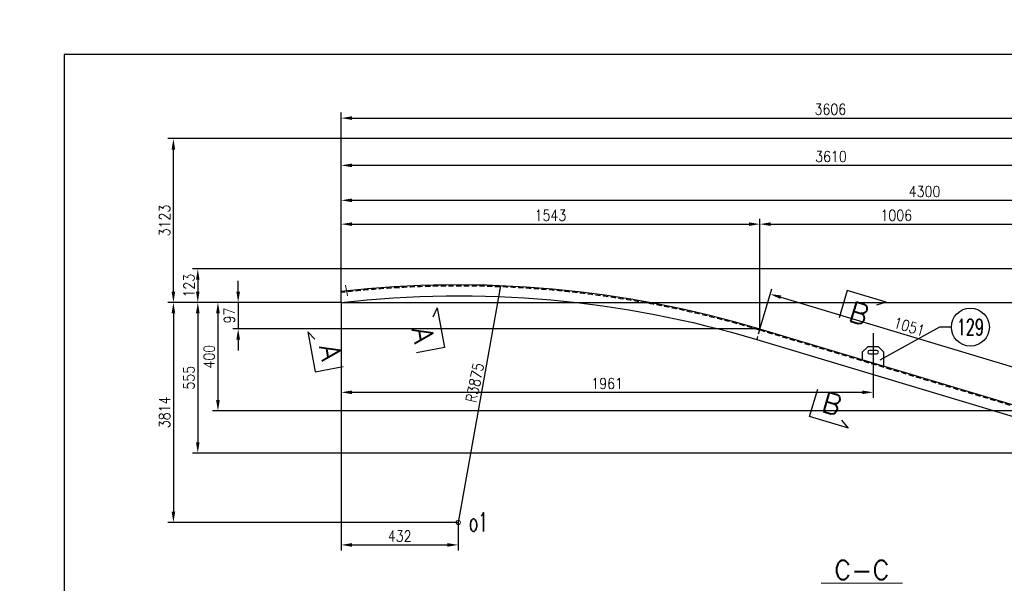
# Model space of a CAD drawing. Header units: millimetres. Extents: x -34919 to 306996, y -293018 to -145733.
# Tile 93 of 256: x 73787 to 77416, y -214949 to -212871. Entities that reach past the tile are written whole.
import ezdxf
from ezdxf.enums import TextEntityAlignment as Align

# ---------------------------------------------------------------- set-up
doc = ezdxf.new("R2010")
doc.units = ezdxf.units.MM
doc.header["$LTSCALE"] = 3
doc.linetypes.add('HIDDEN', pattern=[9.525, 6.35, -3.175])
for name, color, linetype in [('1_Słupy', 1, 'Continuous'), ('CIENKA', 4, 'Continuous'), ('poziome 1', 7, 'Continuous'), ('proil zamykajacy', 4, 'Continuous'), ('Prz', 5, 'Continuous')]:
    doc.layers.add(name, color=color, linetype=linetype)
doc.layers.add('OPISY', color=2, linetype='Continuous', lineweight=13)
doc.layers.add('SIATKA', color=5, linetype='Continuous', lineweight=18)
doc.styles.add('NOVE3', font='romans.shx', dxfattribs={"width": 0.7})
doc.styles.add('R20', font='romans.shx', dxfattribs={"width": 0.85})
doc.styles.add('R50', font='romans.shx', dxfattribs={"width": 0.85, "height": 50})
doc.styles.add('ROMANS', font='romans.shx')
doc.styles.add('WYMIARY', font='ROMANS.shx', dxfattribs={"width": 0.75, "oblique": 15})
doc.dimstyles.new('1_20', dxfattribs={"dimscale": 20, "dimtxt": 2, "dimasz": 2, "dimexe": 1, "dimexo": 0, "dimtad": 1, "dimdec": 0, "dimdsep": 46, "dimtxsty": 'R20', "dimcen": 0, "dimclrd": 4, "dimclre": 4, "dimclrt": 3, "dimadec": 0, "dimazin": 0, "dimtfac": 1, "dimtdec": 0, "dimtix": 1, "dimtmove": 0, "dimatfit": 2, "dimfxl": 1, "dimtolj": 1, "dimtzin": 0, "dimarcsym": 0})
doc.dimstyles.new('Skala 1_10', dxfattribs={"dimscale": 10, "dimtxt": 2, "dimasz": 2, "dimexe": 1, "dimexo": 0, "dimtad": 1, "dimdec": 0, "dimdsep": 46, "dimtxsty": 'R20', "dimcen": 0, "dimclrd": 4, "dimclre": 4, "dimclrt": 3, "dimadec": 0, "dimazin": 0, "dimtfac": 1, "dimtdec": 0, "dimtix": 1, "dimtmove": 0, "dimatfit": 2, "dimfxl": 1, "dimtolj": 1, "dimtzin": 0, "dimarcsym": 0})

# ---------------------------------------------------------------- blocks, each defined once
blk = doc.blocks.new('*D109')
at = {"layer": 'Defpoints', "color": 0, "transparency": 16777216}
for p in [(79272.1, -213537.1), (74971.7, -213913.4, 0), (79272.1, -213991.4, 0)]:
    blk.add_point(p, dxfattribs=at)
at = {"layer": 'SIATKA', "color": 4, "lineweight": -2, "transparency": 16777216}
for p, q in [((74971.7, -213913.4), (74971.7, -213517.1)), ((75011.7, -213537.1), (79232.1, -213537.1)), ((79272.1, -213991.4), (79272.1, -213517.1))]:
    blk.add_line(p, q, dxfattribs=at)
at = {"layer": 'SIATKA', "color": 4, "transparency": 16777216}
for points in [[(75011.7, -213530.5), (75011.7, -213543.8), (74971.7, -213537.1)], [(79232.1, -213530.5), (79232.1, -213543.8), (79272.1, -213537.1)]]:
    blk.add_solid(points, dxfattribs=at)
at = {"layer": 'SIATKA', "color": 3, "transparency": 16777216, "insert": (77121.9, -213504.6), "char_height": 40, "attachment_point": 5, "style": 'R20'}
blk.add_mtext('\\A1;4300', dxfattribs=at)
blk = doc.blocks.new('*D111')
at = {"layer": 'Defpoints', "color": 0, "transparency": 16777216}
for p in [(76514.7, -214011.6), (77559.6, -214184.7, 0), (77521, -214313.5)]:
    blk.add_point(p, dxfattribs=at)
at = {"layer": 'SIATKA', "color": 4, "lineweight": -2, "transparency": 16777216}
for p, q in [((76514.7, -214011.6, 0), (76559.1, -213863.7, 0)), ((76591.6, -213894.3, 0), (77521.3, -214173.2, 0)), ((77521, -214313.5, 0), (77565.4, -214165.5, 0))]:
    blk.add_line(p, q, dxfattribs=at)
at = {"layer": 'SIATKA', "color": 4, "transparency": 16777216}
for points in [[(76593.6, -213887.9, 0), (76589.7, -213900.7, 0), (76553.3, -213882.8, 0)], [(77523.2, -214166.8, 0), (77519.4, -214179.6, 0), (77559.6, -214184.7, 0)]]:
    blk.add_solid(points, dxfattribs=at)
at = {"layer": 'SIATKA', "color": 3, "transparency": 16777216, "insert": (77065.8, -214002.6, 0), "char_height": 40, "attachment_point": 5, "rotation": 343.3008, "style": 'R20'}
blk.add_mtext('\\A1;1051', dxfattribs=at)
blk = doc.blocks.new('*D114')
at = {"layer": 'Defpoints', "color": 0, "transparency": 16777216}
for p in [(76514.7, -213624.9, 0), (74971.7, -213913.4), (76514.7, -214011.6, 0)]:
    blk.add_point(p, dxfattribs=at)
at = {"layer": 'SIATKA', "color": 4, "lineweight": -2, "transparency": 16777216}
for p, q in [((74971.7, -213913.4, 0), (74971.7, -213604.9, 0)), ((76514.7, -214011.6, 0), (76514.7, -213604.9, 0)), ((75011.7, -213624.9, 0), (76474.7, -213624.9, 0))]:
    blk.add_line(p, q, dxfattribs=at)
at = {"layer": 'SIATKA', "color": 4, "transparency": 16777216}
for points in [[(75011.7, -213618.2, 0), (75011.7, -213631.6, 0), (74971.7, -213624.9, 0)], [(76474.7, -213618.2, 0), (76474.7, -213631.6, 0), (76514.7, -213624.9, 0)]]:
    blk.add_solid(points, dxfattribs=at)
at = {"layer": 'SIATKA', "color": 3, "transparency": 16777216, "insert": (75743.2, -213592.4, 0), "char_height": 40, "attachment_point": 5, "style": 'R20'}
blk.add_mtext('\\A1;1543', dxfattribs=at)
blk = doc.blocks.new('*D115')
at = {"layer": 'Defpoints', "color": 0, "transparency": 16777216}
for p in [(77521, -213624.9, 0), (76514.7, -214011.6, 0), (77521, -214313.5, 0)]:
    blk.add_point(p, dxfattribs=at)
at = {"layer": 'SIATKA', "color": 4, "lineweight": -2, "transparency": 16777216}
for p, q in [((76514.7, -214011.6, 0), (76514.7, -213604.9, 0)), ((77521, -214313.5, 0), (77521, -213604.9, 0)), ((76554.7, -213624.9, 0), (77481, -213624.9, 0))]:
    blk.add_line(p, q, dxfattribs=at)
at = {"layer": 'SIATKA', "color": 4, "transparency": 16777216}
for points in [[(76554.7, -213618.2, 0), (76554.7, -213631.6, 0), (76514.7, -213624.9, 0)], [(77481, -213618.2, 0), (77481, -213631.6, 0), (77521, -213624.9, 0)]]:
    blk.add_solid(points, dxfattribs=at)
at = {"layer": 'SIATKA', "color": 3, "transparency": 16777216, "insert": (77017.8, -213592.4, 0), "char_height": 40, "attachment_point": 5, "style": 'R20'}
blk.add_mtext('\\A1;1006', dxfattribs=at)
blk = doc.blocks.new('*D118')
at = {"layer": 'Defpoints', "color": 0, "transparency": 16777216}
for p in [(74971.7, -213913.4), (74592.3, -214010.7, 0), (76514.7, -214010.7, 0)]:
    blk.add_point(p, dxfattribs=at)
at = {"layer": 'SIATKA', "color": 4, "lineweight": -2, "transparency": 16777216}
for p, q in [((74592.3, -213873.4, 0), (74592.3, -213833.4, 0)), ((74971.7, -213913.4, 0), (74572.3, -213913.4, 0)), ((74592.3, -213913.4, 0), (74592.3, -214010.7, 0)), ((76514.7, -214010.7, 0), (74572.3, -214010.7, 0)), ((74592.3, -214050.7, 0), (74592.3, -214090.7, 0))]:
    blk.add_line(p, q, dxfattribs=at)
at = {"layer": 'SIATKA', "color": 4, "transparency": 16777216}
for points in [[(74585.6, -213873.4, 0), (74599, -213873.4, 0), (74592.3, -213913.4, 0)], [(74585.6, -214050.7, 0), (74599, -214050.7, 0), (74592.3, -214010.7, 0)]]:
    blk.add_solid(points, dxfattribs=at)
at = {"layer": 'SIATKA', "color": 3, "transparency": 16777216, "insert": (74559.8, -213962, 0), "char_height": 40, "attachment_point": 5, "rotation": 90, "style": 'R20'}
blk.add_mtext('\\A1;97', dxfattribs=at)
blk = doc.blocks.new('*D119')
at = {"layer": 'Defpoints', "color": 0, "transparency": 16777216}
for p in [(74971.7, -213913.4), (74517.8, -214313.5, 0), (77521, -214313.5, 0)]:
    blk.add_point(p, dxfattribs=at)
at = {"layer": 'SIATKA', "color": 4, "lineweight": -2, "transparency": 16777216}
for p, q in [((74971.7, -213913.4, 0), (74497.8, -213913.4, 0)), ((74517.8, -213953.4, 0), (74517.8, -214273.5, 0)), ((77521, -214313.5, 0), (74497.8, -214313.5, 0))]:
    blk.add_line(p, q, dxfattribs=at)
at = {"layer": 'SIATKA', "color": 4, "transparency": 16777216}
for points in [[(74511.1, -213953.4, 0), (74524.4, -213953.4, 0), (74517.8, -213913.4, 0)], [(74511.1, -214273.5, 0), (74524.4, -214273.5, 0), (74517.8, -214313.5, 0)]]:
    blk.add_solid(points, dxfattribs=at)
at = {"layer": 'SIATKA', "color": 3, "transparency": 16777216, "insert": (74485.3, -214113.4, 0), "char_height": 40, "attachment_point": 5, "rotation": 90, "style": 'R20'}
blk.add_mtext('\\A1;400', dxfattribs=at)
blk = doc.blocks.new('*D120')
at = {"layer": 'Defpoints', "color": 0, "transparency": 16777216}
for p in [(74971.7, -213913.4), (74443.5, -214468.6, 0), (78562.6, -214468.6, 0)]:
    blk.add_point(p, dxfattribs=at)
at = {"layer": 'SIATKA', "color": 4, "lineweight": -2, "transparency": 16777216}
for p, q in [((74971.7, -213913.4, 0), (74423.5, -213913.4, 0)), ((74443.5, -213953.4, 0), (74443.5, -214428.6, 0)), ((78562.6, -214468.6, 0), (74423.5, -214468.6, 0))]:
    blk.add_line(p, q, dxfattribs=at)
at = {"layer": 'SIATKA', "color": 4, "transparency": 16777216}
for points in [[(74436.8, -213953.4, 0), (74450.1, -213953.4, 0), (74443.5, -213913.4, 0)], [(74436.8, -214428.6, 0), (74450.1, -214428.6, 0), (74443.5, -214468.6, 0)]]:
    blk.add_solid(points, dxfattribs=at)
at = {"layer": 'SIATKA', "color": 3, "transparency": 16777216, "insert": (74411, -214191, 0), "char_height": 40, "attachment_point": 5, "rotation": 90, "style": 'R20'}
blk.add_mtext('\\A1;555', dxfattribs=at)
blk = doc.blocks.new('*D121')
at = {"layer": 'Defpoints', "color": 0, "transparency": 16777216}
for p in [(74971.7, -213913.4, 0), (79272.1, -213991.4, 0), (79363.7, -213991.4)]:
    blk.add_point(p, dxfattribs=at)
at = {"layer": 'SIATKA', "color": 4, "lineweight": -2, "transparency": 16777216}
for p, q in [((79363.7, -213873.4), (79363.7, -213753.3)), ((74971.7, -213913.4), (79383.7, -213913.4)), ((79363.7, -213991.4), (79363.7, -213913.4)), ((79272.1, -213991.4), (79383.7, -213991.4)), ((79363.7, -214031.4), (79363.7, -214071.4))]:
    blk.add_line(p, q, dxfattribs=at)
at = {"layer": 'SIATKA', "color": 4, "transparency": 16777216}
for points in [[(79357, -213873.4), (79370.3, -213873.4), (79363.7, -213913.4)], [(79357, -214031.4), (79370.3, -214031.4), (79363.7, -213991.4)]]:
    blk.add_solid(points, dxfattribs=at)
at = {"layer": 'SIATKA', "color": 3, "transparency": 16777216, "insert": (79331.2, -213793.3), "char_height": 40, "attachment_point": 5, "rotation": 90, "style": 'R20'}
blk.add_mtext('\\A1;78', dxfattribs=at)
blk = doc.blocks.new('*D122')
at = {"layer": 'Defpoints', "color": 0, "transparency": 16777216}
for p in [(74971.7, -213913.4), (74353.6, -214724.3, 0), (75403.4, -214724.3, 0)]:
    blk.add_point(p, dxfattribs=at)
at = {"layer": 'SIATKA', "color": 4, "lineweight": -2, "transparency": 16777216}
for p, q in [((74971.7, -213913.4, 0), (74333.6, -213913.4, 0)), ((74353.6, -213953.4, 0), (74353.6, -214684.3, 0)), ((75403.4, -214724.3, 0), (74333.6, -214724.3, 0))]:
    blk.add_line(p, q, dxfattribs=at)
at = {"layer": 'SIATKA', "color": 4, "transparency": 16777216}
for points in [[(74347, -213953.4, 0), (74360.3, -213953.4, 0), (74353.6, -213913.4, 0)], [(74347, -214684.3, 0), (74360.3, -214684.3, 0), (74353.6, -214724.3, 0)]]:
    blk.add_solid(points, dxfattribs=at)
at = {"layer": 'SIATKA', "color": 3, "transparency": 16777216, "insert": (74321.1, -214318.8, 0), "char_height": 40, "attachment_point": 5, "rotation": 90, "style": 'R20'}
blk.add_mtext('\\A1;3814', dxfattribs=at)
blk = doc.blocks.new('*D123')
at = {"layer": 'Defpoints', "color": 0, "transparency": 16777216}
for p in [(74971.7, -214249, 0), (75403.4, -214724.3), (75403.4, -214807.1, 0)]:
    blk.add_point(p, dxfattribs=at)
at = {"layer": 'SIATKA', "color": 4, "lineweight": -2, "transparency": 16777216}
for p, q in [((74971.7, -214249, 0), (74971.7, -214827.1, 0)), ((75403.4, -214724.3, 0), (75403.4, -214827.1, 0)), ((75011.7, -214807.1, 0), (75363.4, -214807.1, 0))]:
    blk.add_line(p, q, dxfattribs=at)
at = {"layer": 'SIATKA', "color": 4, "transparency": 16777216}
for points in [[(75011.7, -214800.5, 0), (75011.7, -214813.8, 0), (74971.7, -214807.1, 0)], [(75363.4, -214800.5, 0), (75363.4, -214813.8, 0), (75403.4, -214807.1, 0)]]:
    blk.add_solid(points, dxfattribs=at)
at = {"layer": 'SIATKA', "color": 3, "transparency": 16777216, "insert": (75187.5, -214774.6, 0), "char_height": 40, "attachment_point": 5, "style": 'R20'}
blk.add_mtext('\\A1;432', dxfattribs=at)
blk = doc.blocks.new('*D124')
at = {"layer": 'Defpoints', "color": 0, "transparency": 16777216}
for p in [(74353.6, -213309.9, 0), (78577.7, -213309.9, 0), (74971.7, -213913.4)]:
    blk.add_point(p, dxfattribs=at)
at = {"layer": 'SIATKA', "color": 4, "lineweight": -2, "transparency": 16777216}
for p, q in [((78577.7, -213309.9, 0), (74333.6, -213309.9, 0)), ((74353.6, -213873.4, 0), (74353.6, -213349.9, 0)), ((74971.7, -213913.4, 0), (74333.6, -213913.4, 0))]:
    blk.add_line(p, q, dxfattribs=at)
at = {"layer": 'SIATKA', "color": 4, "transparency": 16777216}
for points in [[(74347, -213349.9, 0), (74360.3, -213349.9, 0), (74353.6, -213309.9, 0)], [(74347, -213873.4, 0), (74360.3, -213873.4, 0), (74353.6, -213913.4, 0)]]:
    blk.add_solid(points, dxfattribs=at)
at = {"layer": 'SIATKA', "color": 3, "transparency": 16777216, "insert": (74321.1, -213611.6, 0), "char_height": 40, "attachment_point": 5, "rotation": 90, "style": 'R20'}
blk.add_mtext('\\A1;3123', dxfattribs=at)
blk = doc.blocks.new('*D125')
at = {"layer": 'Defpoints', "color": 0, "transparency": 16777216}
for p in [(78577.7, -213234.1, 0), (78577.7, -213309.9), (74971.7, -213913.4)]:
    blk.add_point(p, dxfattribs=at)
at = {"layer": 'SIATKA', "color": 4, "lineweight": -2, "transparency": 16777216}
for p, q in [((74971.7, -213913.4, 0), (74971.7, -213214.1, 0)), ((78577.7, -213309.9, 0), (78577.7, -213214.1, 0)), ((75011.7, -213234.1, 0), (78537.7, -213234.1, 0))]:
    blk.add_line(p, q, dxfattribs=at)
at = {"layer": 'SIATKA', "color": 4, "transparency": 16777216}
for points in [[(75011.7, -213227.4, 0), (75011.7, -213240.7, 0), (74971.7, -213234.1, 0)], [(78537.7, -213227.4, 0), (78537.7, -213240.7, 0), (78577.7, -213234.1, 0)]]:
    blk.add_solid(points, dxfattribs=at)
at = {"layer": 'SIATKA', "color": 3, "transparency": 16777216, "insert": (76774.7, -213201.6, 0), "char_height": 40, "attachment_point": 5, "style": 'R20'}
blk.add_mtext('\\A1;3606', dxfattribs=at)
blk = doc.blocks.new('*D126')
at = {"layer": 'Defpoints', "color": 0, "transparency": 16777216}
for p in [(78582.1, -213790.1, 0), (74443.5, -213913.4), (74971.7, -213913.4, 0)]:
    blk.add_point(p, dxfattribs=at)
at = {"layer": 'SIATKA', "color": 4, "lineweight": -2, "transparency": 16777216}
for p, q in [((78582.1, -213790.1), (74423.5, -213790.1)), ((74443.5, -213830.1), (74443.5, -213873.4)), ((74971.7, -213913.4), (74423.5, -213913.4))]:
    blk.add_line(p, q, dxfattribs=at)
at = {"layer": 'SIATKA', "color": 4, "transparency": 16777216}
for points in [[(74436.8, -213830.1), (74450.1, -213830.1), (74443.5, -213790.1)], [(74436.8, -213873.4), (74450.1, -213873.4), (74443.5, -213913.4)]]:
    blk.add_solid(points, dxfattribs=at)
at = {"layer": 'SIATKA', "color": 3, "transparency": 16777216, "insert": (74411, -213851.7), "char_height": 40, "attachment_point": 5, "rotation": 90, "style": 'R20'}
blk.add_mtext('\\A1;123', dxfattribs=at)
blk = doc.blocks.new('*D127')
at = {"layer": 'Defpoints', "color": 0, "transparency": 16777216}
for p in [(74971.7, -213408.3), (78582.1, -213790.1, 0), (74971.7, -213910.7)]:
    blk.add_point(p, dxfattribs=at)
at = {"layer": 'SIATKA', "color": 4, "lineweight": -2, "transparency": 16777216}
for p, q in [((74971.7, -213910.7), (74971.7, -213388.3)), ((78582.1, -213790.1), (78582.1, -213388.3)), ((78542.1, -213408.3), (75011.7, -213408.3))]:
    blk.add_line(p, q, dxfattribs=at)
at = {"layer": 'SIATKA', "color": 4, "transparency": 16777216}
for points in [[(75011.7, -213401.7), (75011.7, -213415), (74971.7, -213408.3)], [(78542.1, -213401.7), (78542.1, -213415), (78582.1, -213408.3)]]:
    blk.add_solid(points, dxfattribs=at)
at = {"layer": 'SIATKA', "color": 3, "transparency": 16777216, "insert": (76776.9, -213375.8), "char_height": 40, "attachment_point": 5, "style": 'R20'}
blk.add_mtext('\\A1;3610', dxfattribs=at)
blk = doc.blocks.new('*D128')
at = {"layer": 'Defpoints', "color": 0, "transparency": 16777216}
for p in [(74971.7, -213910.7, 0), (76932.2, -214027.1, 0), (76932.2, -214244.7, 0)]:
    blk.add_point(p, dxfattribs=at)
at = {"layer": 'SIATKA', "color": 4, "lineweight": -2, "transparency": 16777216}
for p, q in [((74971.7, -213910.7, 0), (74971.7, -214264.7, 0)), ((76932.2, -214027.1, 0), (76932.2, -214264.7, 0)), ((75011.7, -214244.7, 0), (76892.2, -214244.7, 0))]:
    blk.add_line(p, q, dxfattribs=at)
at = {"layer": 'SIATKA', "color": 4, "transparency": 16777216}
for points in [[(75011.7, -214238.1, 0), (75011.7, -214251.4, 0), (74971.7, -214244.7, 0)], [(76892.2, -214238.1, 0), (76892.2, -214251.4, 0), (76932.2, -214244.7, 0)]]:
    blk.add_solid(points, dxfattribs=at)
at = {"layer": 'SIATKA', "color": 3, "transparency": 16777216, "insert": (75952, -214212.2, 0), "char_height": 40, "attachment_point": 5, "style": 'R20'}
blk.add_mtext('\\A1;1961', dxfattribs=at)

msp = doc.modelspace()

# ---------------------------------------------------------------- linework, layer by layer
at = {"color": 1}
for p, q in [((76837.093, -213868.892), (76806.82, -213969.801)), ((76980.418, -213911.89), (76837.093, -213868.892)), ((75325.444, -213932.863), (75309.939, -213967.497)), ((75325.444, -213932.863), (75352.899, -214079.959)), ((76980.418, -213911.89), (76944.328, -213923.61)), ((74848.423, -214021.895), (74875.878, -214168.992)), ((74848.423, -214021.895), (74875.378, -214048.604)), ((75352.899, -214079.959), (75249.335, -214099.289)), ((74875.878, -214168.992), (74979.441, -214149.662)), ((76697.655, -214333.685), (76727.927, -214232.776)), ((76840.98, -214376.683), (76697.655, -214333.685)), ((76840.98, -214376.683), (76817.301, -214347.032))]:
    msp.add_line(p, q, dxfattribs=at)
at = {"color": 6, "elevation": 0}
msp.add_lwpolyline([(76972.228, -214148.901), (76972.228, -214096.901), (76952.228, -214076.901), (76912.228, -214076.901), (76892.228, -214096.901), (76892.228, -214124.901), (76972.228, -214148.901)], dxfattribs=at)
msp.add_lwpolyline([(76919.228, -214103.401), (76945.228, -214103.401, 1), (76945.228, -214090.401), (76919.228, -214090.401, 1)], format="xyb", close=True, dxfattribs=at)
at = {"color": 4}
msp.add_circle((77290.611, -214004.589), 70, dxfattribs=at)
at = {"layer": 'CIENKA', "linetype": 'Continuous'}
msp.add_line((77220.611, -214004.589), (77176.408, -214004.589), dxfattribs=at)
at = {"layer": 'CIENKA', "linetype": 'Continuous', "flags": 128}
msp.add_lwpolyline([(77176.408, -214004.589), (76957.529, -214126.171)], dxfattribs=at)
at = {"layer": 'poziome 1', "linetype": 'HIDDEN'}
msp.add_line((76514.684, -214011.638, 0), (76503.19, -214049.951), dxfattribs=at)
msp.add_lwpolyline([(78562.615, -214472.593, -0.07196268), (77519.845, -214317.362), (76513.535, -214015.469, 0.10089688), (74971.715, -213877.135, 0.10089688)], format="xyb", dxfattribs=at)
at = {"layer": 'proil zamykajacy', "color": 3}
for p, q in [((74971.715, -213913.362), (74971.715, -213873.11)), ((77520.994, -214313.53), (76514.684, -214011.638))]:
    msp.add_line(p, q, dxfattribs=at)
msp.add_lwpolyline([(74971.715, -213913.362, -0.10116245), (76503.223, -214049.96), (77509.5, -214351.843, 0.0720121), (78563.199, -214508.596, 0.34033344), (79272.061, -213991.392)], format="xyb", dxfattribs=at)
msp.add_arc((75403.353, -217727.703), 3878.686, 73.350112, 96.389369, dxfattribs=at)
at = {"layer": 'Prz'}
msp.add_lwpolyline([(73950.901, -217099.961), (79750.901, -217099.961), (79750.901, -212999.961), (73950.901, -212999.961)], close=True, dxfattribs=at)
at = {"layer": 'SIATKA', "color": 1}
msp.add_line((74988.177, -213850.368), (74995.516, -213889.689), dxfattribs=at)
at = {"layer": 'SIATKA', "color": 3}
msp.add_circle((75403.353, -214724.284, 0), 8.07, dxfattribs=at)

# ---------------------------------------------------------------- texts
at = {"color": 3, "style": 'WYMIARY', "width": 0.65}
msp.add_text('129', height=60, dxfattribs=at).set_placement((77290.611, -214004.589), align=Align.MIDDLE)
at = {"color": 20, "insert": (33837.901, -182331.101), "char_height": 300, "width": 16331.01415, "attachment_point": 1, "style": 'NOVE3'}
msp.add_mtext('{\\C1;Wytyczne montażowe\\P\\H0.83333x;\\C3;Podczas montażu należy bezwzględnie przestrzegać dopuszczalnych tolerancji z uwagi na ścisłe dopasowanie elementów amortyzujących ugięcia dźwigarów przekrycia auli.\\P\\H1.2x;\\C1;\\PZabezpieczenia antykorozyjne.\\C256;\\P\\H0.83333x;\\C3;Wszystkie elementy stalowe konstrukcji należy poddać ocynkowaniu ogniowemu.\\PKonstrukcje przeznaczone do cynkowania ogniowego powinny odpowiadać następującym warunkom:\\P\\pl900;^I1. Spoiny powinny być wykonane metodą półautomatyczną w osłonie gazów ochronnych. Nie zaleca się spawania elektrodą otuloną, ze względu na złą jakość powłoki cynkowej na spoinach.\\P^I2. Powierzchnia konstrukcji powinna być wolna od: zawalcowań, zgorzelin, odprysków po spawaniu, ostrych krawędzi, zanieczyszczeń farbami, olejami, emulsjami oraz innymi materiałami stosowanymi przy trasowaniu, znakowaniu, spawaniu, wierceniu itp. W przypadku spawania elektrodą należy dokładnie usunąć otulinę spawalniczą w celu zminimalizowania wad powłoki. Po ocynkowaniu uwydatnią się wady jakości powierzchni stali np. zawalcowania, rysy traserskie, zeszlifowania, pory, odpryski spawalnicze, wadliwe spoiny.\\P^I3. Elementy konstrukcyjne powinny posiadać odpowiednie otwory technologiczne do odpowietrzenia, swobodnego przepływu cynku zewnątrz i wewnątrz elementu oraz do podwieszenia (mogą być przyspawane uchwyty z blachy z otworami).\\P^I4. W przypadku powierzchni spawanych na zakładkę, spoina powinna być szczelna ze wszystkich stron (spawana na około), a nakładki szczelnie przylegać do konstrukcji. Przekroje skrzynkowe oraz powierzchnie nakładające się mogą powodować uszkodzenie konstrukcji - pękanie spoin.\\P^I5. Każdy element konstrukcyjny powinien składać się z jednego gatunku stali.\\P^I6. Konstrukcje nie powinny posiadać małych szczelin lub wnęk. Spoiny powinny być szczelne i zamknięte wokół elementu, ponieważ w przeciwnym przypadku mogą po cynkowaniu wylewać się z nich resztki topnika i kwasu pogarszając jakość powłoki (tzw. "krwawe wycieki").\\P^I7. Naddatek wymiarowy dla otworów pod śruby powinien wynosić 1 - 2 mm.\\PTermiczne oddziaływanie kąpieli cynkowej uwalnia w elementach naprężenia wewnętrzne, co może powodować odkształcenia. Szczególnie uwidacznia się to w elementach spawanych. Dotyczy to także dwuteowników spawanych, których odkształcenia po cynkowaniu mogą przekroczyć dopuszczalne normy, oraz nie usztywnionych arkuszy blach i otwartych kształtowników giętych.\\P\\C256;\\P\\pl0;\\H1.2x;\\C1;Malowanie konstrukcji.\\P\\H0.83333x;\\C3;Wszystkie elementy stalowe konstrukcji należy pomalować proszkowo na kolor RAL 9011}', dxfattribs=at)
at = {"layer": '1_Słupy', "color": 1, "style": 'ROMANS'}
for s, rotation, p in [('B', 343.300757, (76836.792, -213979.898)), ('A', 280.572173, (75232.011, -214012.238)), ('A', 280.572173, (74890.472, -214075.983)), ('B', 343.300757, (76736.956, -214312.682))]:
    msp.add_text(s, height=75, rotation=rotation, dxfattribs=at).set_placement(p)
at = {"layer": 'OPISY', "color": 2, "style": 'R50', "width": 0.6}
msp.add_text('o1', height=70, dxfattribs=at).set_placement((75477.881, -214722.757, 0), align=Align.MIDDLE)
at = {"layer": 'OPISY', "color": 1, "style": 'ROMANS'}
msp.add_text('%%U C-C ', height=70, dxfattribs=at).set_placement((76890.497, -214899.61), align=Align.MIDDLE)
at = {"layer": 'SIATKA', "color": 3, "insert": (75464.477, -214209.291, 0), "char_height": 40, "attachment_point": 5, "rotation": 78.500003, "style": 'R20'}
msp.add_mtext('\\A1;R3875', dxfattribs=at)

# ---------------------------------------------------------------- dimensions: what is measured, and where the dimension line sits
at = {"layer": 'SIATKA', "color": 3}
for base, p1, p2, picture, middle in [((78577.715, -213234.064, 0), (74971.715, -213913.362), (78577.715, -213309.926), '*D125', (76774.715, -213201.564, 0)), ((74971.715, -213408.319, 0), (78582.075, -213790.114), (74971.715, -213910.663, 0), '*D127', (76776.895, -213375.819, 0)), ((79272.061, -213537.149, 0), (74971.715, -213913.362), (79272.061, -213991.392), '*D109', (77121.888, -213504.649, 0)), ((76514.684, -213624.9, 0), (74971.715, -213913.362), (76514.684, -214011.638, 0), '*D114', (75743.2, -213592.4, 0)), ((77520.994, -213624.9, 0), (76514.684, -214011.638, 0), (77520.994, -214313.53, 0), '*D115', (77017.839, -213592.4, 0)), ((76932.228, -214244.726, 0), (74971.715, -213910.663, 0), (76932.228, -214027.074, 0), '*D128', (75951.972, -214212.226, 0))]:
    dim = msp.add_linear_dim(base=base, p1=p1, p2=p2, dimstyle='1_20', dxfattribs=at)
    dim.commit()
    dim.dimension.update_dxf_attribs({"geometry": picture, "text_midpoint": middle})
for base, p2, text, picture, middle in [((74353.622, -213309.926, 0), (78577.715, -213309.926, 0), '3123', '*D124', (74321.122, -213611.644, 0)), ((74353.622, -214724.291, 0), (75403.353, -214724.291, 0), '3814', '*D122', (74321.122, -214318.827, 0))]:
    dim = msp.add_linear_dim(base=base, p1=(74971.715, -213913.362), p2=p2, angle=90, text=text, dimstyle='1_20', dxfattribs=at)
    dim.commit()
    dim.dimension.update_dxf_attribs({"geometry": picture, "text_midpoint": middle})
dim = msp.add_linear_dim(base=(79363.653, -213991.392, 0), p1=(74971.715, -213913.362), p2=(79272.061, -213991.392), angle=90, dimstyle='1_20', dxfattribs=at)
dim.commit()
dim.dimension.update_dxf_attribs({"geometry": '*D121', "text_midpoint": (79363.653, -213793.339, 0), "dimtype": 160})
for base, p1, p2, picture, middle in [((74443.451, -213913.362, 0), (78582.075, -213790.114), (74971.715, -213913.362), '*D126', (74410.951, -213851.738, 0)), ((74592.291, -214010.707, 0), (74971.715, -213913.362), (76514.731, -214010.707, 0), '*D118', (74559.791, -213962.035, 0)), ((74443.451, -214468.593, 0), (74971.715, -213913.362), (78562.632, -214468.593, 0), '*D120', (74410.951, -214190.978, 0)), ((74517.767, -214313.529, 0), (74971.715, -213913.362), (77520.994, -214313.529, 0), '*D119', (74485.267, -214113.446, 0))]:
    dim = msp.add_linear_dim(base=base, p1=p1, p2=p2, angle=90, dimstyle='1_20', dxfattribs=at)
    dim.commit()
    dim.dimension.update_dxf_attribs({"geometry": picture, "text_midpoint": middle})
dim = msp.add_aligned_dim(p1=(76514.684, -214011.638), p2=(77520.994, -214313.53), distance=134.501, dimstyle='1_20', dxfattribs=at)
dim.commit()
dim.dimension.update_dxf_attribs({"geometry": '*D111', "text_midpoint": (77065.827, -214002.626, 0)})
dim = msp.add_linear_dim(base=(75403.353, -214807.126, 0), p1=(74971.715, -214248.99, 0), p2=(75403.353, -214724.284), text='432', dimstyle='1_20', dxfattribs=at)
dim.commit()
dim.dimension.update_dxf_attribs({"geometry": '*D123', "text_midpoint": (75187.534, -214774.626, 0)})

# ---------------------------------------------------------------- leaders
msp.add_leader([(75559.247, -213852.152), (75403.353, -214724.291)], dimstyle='Skala 1_10', override={"dimgap": 0.625, "dimtad": 0}, dxfattribs=at)

doc.saveas('drawing.dxf')
